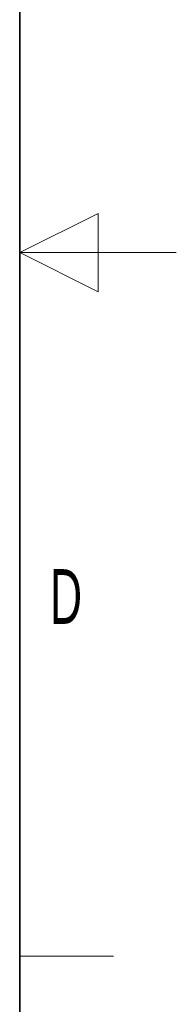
# Model space of a CAD drawing. Header units: millimetres. Extents: x 5 to 418, y 2 to 292.
# Tile 21 of 25: x 408 to 418, y 99 to 162. Entities that reach past the tile are written whole.
import ezdxf

# ---------------------------------------------------------------- set-up
doc = ezdxf.new("R2010")
doc.units = ezdxf.units.MM
doc.layers.add('SLD-0', color=7, linetype='Continuous')
doc.styles.add('SLDTEXTSTYLE0', font='TXT', dxfattribs={"width": 0.605})

msp = doc.modelspace()

# ---------------------------------------------------------------- linework, layer by layer
at = {"layer": 'SLD-0', "lineweight": 35}
msp.add_line((408, 12), (408, 282.5), dxfattribs=at)
at = {"layer": 'SLD-0', "lineweight": 18}
for p, q in [((413, 149.75), (408, 147.25)), ((413, 144.75), (413, 149.75)), ((418, 147.25), (408, 147.25)), ((408, 147.25), (413, 144.75)), ((408, 102.25), (414, 102.25))]:
    msp.add_line(p, q, dxfattribs=at)

# ---------------------------------------------------------------- texts
at = {"layer": 'SLD-0', "insert": (410.9597, 127.0011), "char_height": 3.5, "attachment_point": 2, "style": 'SLDTEXTSTYLE0'}
msp.add_mtext('D', dxfattribs=at)

doc.saveas('drawing.dxf')
